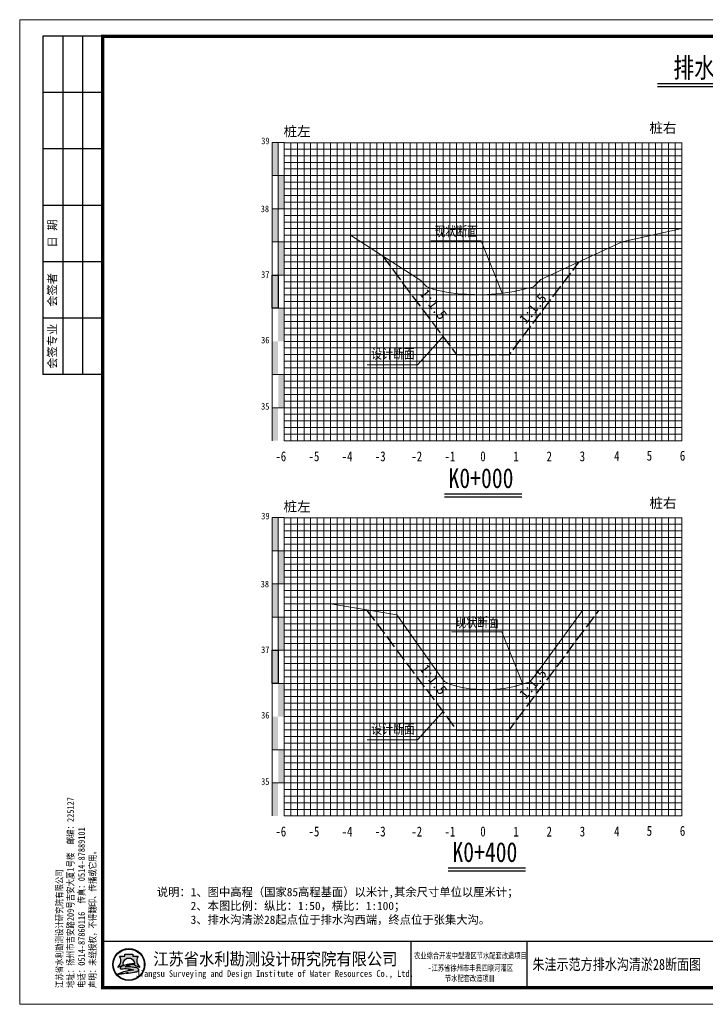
# Model space of a CAD drawing. Extents: x 464172 to 473094, y 3847158 to 3855433.
# Tile 96 of 98: x 471223 to 471430, y 3854203 to 3854500. Entities that reach past the tile are written whole.
import ezdxf
from ezdxf.enums import TextEntityAlignment as Align

# ---------------------------------------------------------------- set-up
doc = ezdxf.new("R2010")
doc.units = 0
doc.linetypes.add('4415', pattern=[5, 4, -1])
doc.layers.get('0').update_dxf_attribs({"linetype": 'CONTINUOUS'})
for name, color, linetype, lineweight in [('2', 61, 'CONTINUOUS', 30), ('3', 8, 'CONTINUOUS', 5), ('文字', 7, 'CONTINUOUS', 15)]:
    doc.layers.add(name, color=color, linetype=linetype, lineweight=lineweight)
for name, color, linetype in [('DIMTEX', 7, 'CONTINUOUS'), ('DMX', 1, 'CONTINUOUS'), ('断面', 7, 'CONTINUOUS')]:
    doc.layers.add(name, color=color, linetype=linetype)
doc.styles.add('-仿宋_GB2312', font='FangSong_GB2312.ttf')
doc.styles.add('STYLE2', font='txt', dxfattribs={"width": 0.8})
doc.styles.add('仿宋', font='FangSong_GB2312.ttf', dxfattribs={"width": 0.8})
doc.styles.add('仿宋体', font='FangSong_GB2312.ttf', dxfattribs={"width": 0.8})
doc.styles.add('宋体', font='txt')
doc.styles.add('等线体', font='simhei.ttf')

# ---------------------------------------------------------------- blocks, each defined once
blk = doc.blocks.new('TK')
h = blk.add_hatch(color=152)
h.dxf.hatch_style = 1
h.paths.add_polyline_path([(37.76634519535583, 12, 1), (28.08865389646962, 12, 1)])
h.paths.add_polyline_path([(37.60348109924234, 12, 1), (28.2515179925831, 12, 1)], flags=16)
h = blk.add_hatch(color=152)
h.dxf.hatch_style = 1
edge = h.paths.add_edge_path()
edge.add_arc((34.80941884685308, 9.57513306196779), 1.461698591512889, 43.31770961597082, 70.37003522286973)
edge.add_arc((33.42980450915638, 5.707128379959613), 5.568375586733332, 70.37003522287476, 84.52854590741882)
edge.add_arc((32.84297213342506, -0.4193509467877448), 11.72289597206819, 84.5285459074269, 95.17746754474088)
edge.add_arc((32.98455917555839, 9.871856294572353), 1.831337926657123, 111.7965680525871, 130.9174013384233, ccw=False)
edge.add_arc((34.88031159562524, 5.13131362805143), 6.936886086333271, 98.84274785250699, 111.79656805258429, ccw=False)
edge.add_arc((35.94667124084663, -1.723120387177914), 13.873772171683, 95.21036804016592, 98.84274785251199, ccw=False)
edge.add_ellipse((32.92749954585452, 12.29239219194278), major_axis=(-1.773815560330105, 0), ratio=0.8776980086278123, start_angle=172.6538623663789, end_angle=176.9129867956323)
edge.add_arc((34.51986391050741, 1.961408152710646), 10.24870363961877, 88.99992913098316, 98.52267106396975)
edge.add_arc((34.12653419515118, 4.586133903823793), 7.594670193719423, 98.5226710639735, 116.8491039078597)
edge.add_arc((31.25213164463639, 10.26438648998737), 1.230336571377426, 116.8491039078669, 139.2900683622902)
edge.add_arc((30.4676556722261, 10.93937889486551), 0.1954369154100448, 139.2900683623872, 263.050638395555)
edge.add_arc((30.65080526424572, 12.44199033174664), 1.70916902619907, 263.0506383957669, 272.136251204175)
edge.add_arc((31.81845295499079, -18.86063964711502), 29.61523112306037, 88.46268833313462, 92.13625120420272, ccw=False)
edge.add_arc((32.47617160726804, 5.646726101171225), 5.099041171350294, 68.07113774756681, 88.46268833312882, ccw=False)
edge.add_arc((36.58583429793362, -10.91731876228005), 21.4080615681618, 95.91294384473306, 98.79521578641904)
edge.add_arc((35.21854840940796, -2.080308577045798), 12.46590188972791, 98.79521578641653, 117.8496747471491)
edge.add_arc((93.71745628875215, -228.4932874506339), 245.9934265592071, 104.7703900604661, 105.15790668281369, ccw=False)
edge.add_line((31.00239690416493, 9.371353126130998), (30.1988762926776, 9.045501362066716))
edge.add_arc((51.56004769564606, -88.12407086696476), 99.48982566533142, 100.90627282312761, 102.39834375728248, ccw=False)
edge.add_line((32.73627937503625, 9.568770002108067), (32.12568198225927, 9.380185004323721))
edge.add_arc((29.81630978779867, 37.97211086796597), 28.68503833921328, 274.6177604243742, 279.6944367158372)
edge.add_arc((33.87653895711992, 14.20489681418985), 4.573507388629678, 279.694436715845, 287.6119267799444)
edge.add_arc((34.76080719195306, 11.41934212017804), 1.650966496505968, 287.6119267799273, 311.5140981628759)
edge.add_arc((35.67269695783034, 10.38914913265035), 0.2751610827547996, 311.5140981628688, 403.3177096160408)
edge = h.paths.add_edge_path()
edge.add_arc((37.34861352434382, 13.13700107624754), 2.066422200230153, 138.9741968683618, 204.1180883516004, ccw=False)
edge.add_line((35.78967558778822, 14.49339822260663), (34.09257231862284, 14.49339822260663))
edge.add_line((34.09257231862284, 14.49339822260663), (34.09257231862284, 15.08006279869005))
edge.add_line((34.09257231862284, 15.08006279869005), (31.76242677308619, 15.08006279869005))
edge.add_line((31.76242677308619, 15.08006279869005), (31.76242677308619, 14.49339822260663))
edge.add_line((31.76242677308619, 14.49339822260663), (30.06532350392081, 14.49339822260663))
edge.add_arc((28.50638556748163, 13.13700107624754), 2.066422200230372, -24.118088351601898, 41.0258031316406, ccw=False)
edge.add_arc((26.96985351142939, 13.82490731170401), 3.749914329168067, 314.34412131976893, 335.8819116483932, ccw=False)
edge.add_arc((28.92445619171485, 14.17747440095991), 3.106664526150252, 282.3877277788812, 290.1465811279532)
edge.add_arc((25.86021252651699, 22.52986678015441), 12.00340818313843, 290.1465811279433, 296.6495194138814)
edge.add_ellipse((32.92749954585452, 12.29239219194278), major_axis=(-1.773815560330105, 0), ratio=0.8776980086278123, start_angle=176.9129867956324, end_angle=378.37473811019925, ccw=False)
edge.add_ellipse((32.92749954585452, 12.29239219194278), major_axis=(-1.773815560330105, 0), ratio=0.8776980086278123, start_angle=172.653862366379, end_angle=176.9129867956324, ccw=False)
edge.add_ellipse((32.92749954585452, 12.29239219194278), major_axis=(-1.773815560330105, 0), ratio=0.8776980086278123, start_angle=161.6252618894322, end_angle=172.653862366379, ccw=False)
edge.add_arc((39.99478656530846, 22.52986678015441), 12.00340818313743, 243.3504805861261, 249.853418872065)
edge.add_arc((36.93054290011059, 14.17747440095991), 3.106664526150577, 249.8534188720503, 257.61227222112)
edge.add_arc((38.88514558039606, 13.82490731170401), 3.74991432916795, 204.1180883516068, 225.6558786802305, ccw=False)
at = {"lineweight": 0}
for p, q in [((0, 0), (0, 297)), ((0, 297), (420, 297)), ((420, 0), (0, 0))]:
    blk.add_line(p, q, dxfattribs=at)
for p, q in [((25, 292), (7, 292)), ((7, 292), (7, 190)), ((13, 292), (13, 190)), ((19, 292), (19, 190)), ((25, 275), (7, 275)), ((25, 258), (7, 258)), ((25, 241), (7, 241)), ((25, 224), (7, 224)), ((25, 207), (7, 207)), ((25, 190), (7, 190)), ((118, 19), (118, 5)), ((153, 19), (153, 5))]:
    blk.add_line(p, q)
at = {"lineweight": 0, "const_width": 1}
blk.add_lwpolyline([(25, 292), (415, 292), (415, 5), (25, 5)], close=True, dxfattribs=at)
at = {"lineweight": 0, "const_width": 0.4}
blk.add_lwpolyline([(415, 19), (25, 19)], dxfattribs=at)
at = {"color": 152}
for points in [[(31.24412181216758, 11.80161767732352, -0.02838203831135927), (29.99446309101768, 11.26089254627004, -0.03386732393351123), (29.59091690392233, 11.14313846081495, 0.09425397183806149), (30.39241989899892, 12.29262248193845, 0.2921547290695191), (30.06532350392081, 14.49339822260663), (31.76242677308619, 14.49339822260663), (31.76242677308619, 15.08006279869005), (34.09257231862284, 15.08006279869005), (34.09257231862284, 14.49339822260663), (35.78967558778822, 14.49339822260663, 0.29215472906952), (35.46257919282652, 12.29262248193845, 0.09425397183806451), (36.2640821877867, 11.14313846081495, -0.03386732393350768), (35.86053600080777, 11.26089254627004, -0.02838203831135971), (34.61087727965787, 11.80161767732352)], [(34.69874112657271, 12.20855064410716, 0.04157472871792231), (33.0009984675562, 12.09693843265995, 0.08013502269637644), (30.6964595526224, 11.36209164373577, 0.09823132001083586), (30.31951032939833, 11.06684867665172, 0.599439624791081), (30.44400935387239, 10.74537776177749, 0.03966424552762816), (30.71451621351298, 10.73400916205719, -0.01603031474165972), (32.61296833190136, 10.7439319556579, -0.08921046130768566), (34.38043466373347, 10.37684270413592, 0.01257694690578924), (33.31247064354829, 10.23900867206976, 0.08333285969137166), (29.39506013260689, 8.941746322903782, -0.001690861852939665), (31.00239690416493, 9.371353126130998), (30.1988762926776, 9.045501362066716, -0.006510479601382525), (32.73627937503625, 9.568770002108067), (32.12568198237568, 9.380185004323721, 0.02215480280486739), (34.64668864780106, 9.696699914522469, 0.03456031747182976), (35.26033732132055, 9.845760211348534, 0.1046726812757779), (35.85507491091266, 10.18311053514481, 0.4234638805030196), (35.87289335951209, 10.57792154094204, 0.1185893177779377), (35.30046801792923, 10.95188049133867, 0.06185687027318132), (33.96074808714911, 11.25013348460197, 0.04649815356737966), (31.78508714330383, 11.25571519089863, -0.08362449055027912), (32.30456102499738, 11.57226833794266, -0.05658197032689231), (33.81395195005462, 11.9857476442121, -0.01585057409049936), (34.68675527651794, 12.09332510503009)]]:
    blk.add_lwpolyline(points, format="xyb", dxfattribs=at)
for radius in [4.838845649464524, 4.675981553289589]:
    blk.add_circle((32.92749954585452, 12), radius, dxfattribs=at)
blk.add_arc((34.88031159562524, 5.13131362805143), 6.936886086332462, 98.84274785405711, 111.7965680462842, dxfattribs=at)
for start_param, end_param in [(2.820892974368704, 6.603884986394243), (3.013378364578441, 3.087714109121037)]:
    blk.add_ellipse((32.92749954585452, 12.29239219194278), major_axis=(-1.773815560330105, 0), ratio=0.8776980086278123, start_param=start_param, end_param=end_param, dxfattribs=at)
at = {"style": '宋体'}
for s, height, width, p in [('江苏省水利勘测设计研究院有限公司', 3.75, 0.9, (77.12731924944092, 13.75084589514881)), ('农业综合开发中型灌区节水配套改造项目', 1.8, 0.75, (136, 14.74047347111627)), ('-江苏省徐州市丰县四联河灌区', 1.8, 0.75, (136, 11.02926161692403)), ('Jiangsu Surveying and Design Institute of Water Resources Co., Ltd.', 2, 0.8, (76.9551912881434, 9.01340379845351)), ('节水配套改造项目', 1.8, 0.75, (135.8399052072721, 7.880905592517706))]:
    blk.add_text(s, height=height, dxfattribs=dict(at, width=width)).set_placement(p, align=Align.MIDDLE)
at = {"rotation": 90}
for s, insert, char_height, attachment_point, style in [('日 期', (10, 232.5), 2.5, 5, '宋体'), ('会签者', (10, 215.5), 2.5, 5, '宋体'), ('会签专业', (10, 198.5), 2.5, 5, '宋体'), ('江苏省水利勘测设计研究院有限公司\\P地址：扬州市吉安路209号吉安大厦1号楼  邮编：225127\\P电话：0514-87860116  传真：0514-87889101\\P声明：未经授权，不得翻印、传播或它用。', (23.29513194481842, 4.918324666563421), 2, 7, '仿宋')]:
    blk.add_mtext(s, dxfattribs=dict(at, insert=insert, char_height=char_height, attachment_point=attachment_point, style=style))

msp = doc.modelspace()

# ---------------------------------------------------------------- hatches: boundary and pattern name
at = {"linetype": 'Continuous'}
for points in [[(471299.5492075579, 3854462.753832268), (471301.3492075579, 3854462.753832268), (471301.3492075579, 3854452.753832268), (471299.5492075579, 3854452.753832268)], [(471301.3492075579, 3854452.753832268), (471303.149207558, 3854452.753832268), (471303.149207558, 3854442.753832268), (471301.3492075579, 3854442.753832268)], [(471299.5492075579, 3854442.753832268), (471301.3492075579, 3854442.753832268), (471301.3492075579, 3854432.753832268), (471299.5492075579, 3854432.753832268)], [(471301.3492075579, 3854432.753832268), (471303.149207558, 3854432.753832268), (471303.149207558, 3854422.753832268), (471301.3492075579, 3854422.753832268)], [(471299.5492075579, 3854422.753832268), (471301.3492075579, 3854422.753832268), (471301.3492075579, 3854412.753832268), (471299.5492075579, 3854412.753832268)], [(471301.3492075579, 3854412.753832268), (471303.149207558, 3854412.753832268), (471303.149207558, 3854402.753832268), (471301.3492075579, 3854402.753832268)], [(471299.5492075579, 3854402.753832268), (471301.3492075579, 3854402.753832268), (471301.3492075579, 3854392.753832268), (471299.5492075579, 3854392.753832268)], [(471301.3555683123, 3854392.778557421), (471303.1555683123, 3854392.778557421), (471303.1555683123, 3854382.778557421), (471301.3555683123, 3854382.778557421)], [(471299.5492075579, 3854382.749768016), (471301.3492075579, 3854382.749768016), (471301.3492075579, 3854372.749768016), (471299.5492075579, 3854372.749768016)], [(471299.5492075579, 3854349.590957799), (471301.3492075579, 3854349.590957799), (471301.3492075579, 3854339.590957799), (471299.5492075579, 3854339.590957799)], [(471301.3492075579, 3854339.590957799), (471303.149207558, 3854339.590957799), (471303.149207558, 3854329.590957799), (471301.3492075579, 3854329.590957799)], [(471299.5492075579, 3854329.590957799), (471301.3492075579, 3854329.590957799), (471301.3492075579, 3854319.590957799), (471299.5492075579, 3854319.590957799)], [(471301.3492075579, 3854319.590957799), (471303.149207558, 3854319.590957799), (471303.149207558, 3854309.590957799), (471301.3492075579, 3854309.590957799)], [(471299.5492075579, 3854309.590957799), (471301.3492075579, 3854309.590957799), (471301.3492075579, 3854299.590957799), (471299.5492075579, 3854299.590957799)], [(471301.3492075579, 3854299.590957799), (471303.149207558, 3854299.590957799), (471303.149207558, 3854289.590957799), (471301.3492075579, 3854289.590957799)], [(471299.5492075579, 3854289.590957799), (471301.3492075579, 3854289.590957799), (471301.3492075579, 3854279.590957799), (471299.5492075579, 3854279.590957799)], [(471301.3555683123, 3854279.615682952), (471303.1555683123, 3854279.615682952), (471303.1555683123, 3854269.615682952), (471301.3555683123, 3854269.615682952)], [(471299.5492075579, 3854269.586893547), (471301.3492075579, 3854269.586893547), (471301.3492075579, 3854259.586893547), (471299.5492075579, 3854259.586893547)]]:
    msp.add_hatch(color=7, dxfattribs=at).paths.add_polyline_path(points)

# ---------------------------------------------------------------- linework, layer by layer
at = {"linetype": 'Continuous', "lineweight": 20, "flags": 128}
for points in [[(471368.9223848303, 3854417.328812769), (471362.5764469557, 3854433.103843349), (471347.425057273, 3854433.077531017)], [(471350.9350518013, 3854404.034437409), (471343.3648900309, 3854395.699979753), (471328.2135003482, 3854395.673667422)], [(471375.1492075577, 3854299.388959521), (471368.8032696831, 3854315.163990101), (471353.6518800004, 3854315.13767777)], [(471350.9350518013, 3854290.87156294), (471343.3648900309, 3854282.537105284), (471328.2135003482, 3854282.510792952)]]:
    msp.add_lwpolyline(points, dxfattribs=at)
at = {"color": 1, "linetype": '4415', "lineweight": 30, "flags": 128}
for points in [[(471332.8124259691, 3854428.53620772), (471355.149207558, 3854398.753832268), (471371.1492075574, 3854398.753832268), (471392.1610584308, 3854426.769633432)], [(471327.9929025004, 3854321.789436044), (471328.1492075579, 3854321.590957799), (471328.1492075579, 3854321.590957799), (471355.149207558, 3854285.590957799), (471371.1492075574, 3854285.590957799), (471398.1492075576, 3854321.590957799)]]:
    msp.add_lwpolyline(points, dxfattribs=at)
at = {"linetype": 'Continuous', "flags": 128}
for points in [[(471299.5492075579, 3854422.753832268), (471301.3492075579, 3854422.753832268), (471301.3492075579, 3854412.753832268), (471299.5492075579, 3854412.753832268)], [(471299.5492075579, 3854309.590957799), (471301.3492075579, 3854309.590957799), (471301.3492075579, 3854299.590957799), (471299.5492075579, 3854299.590957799)]]:
    msp.add_lwpolyline(points, close=True, dxfattribs=at)
at = {"layer": '2', "color": 7, "lineweight": 15}
for points in [[(471303.1492075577, 3854462.687731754), (471423.1492075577, 3854462.687731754)], [(471313.1492075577, 3854462.753832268), (471313.1492075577, 3854372.753832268)], [(471323.1492075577, 3854462.753832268), (471323.1492075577, 3854372.753832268)], [(471333.1492075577, 3854462.753832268), (471333.1492075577, 3854372.753832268)], [(471343.1492075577, 3854462.753832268), (471343.1492075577, 3854372.753832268)], [(471373.1492075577, 3854462.753832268), (471373.1492075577, 3854372.753832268)], [(471383.1492075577, 3854462.753832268), (471383.1492075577, 3854372.753832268)], [(471393.1492075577, 3854462.753832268), (471393.1492075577, 3854372.753832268)], [(471403.1492075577, 3854462.753832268), (471403.1492075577, 3854372.753832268)], [(471413.1492075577, 3854462.753832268), (471413.1492075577, 3854372.753832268)], [(471423.1492075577, 3854462.753832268), (471423.1492075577, 3854372.753832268)], [(471303.1492075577, 3854452.753832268), (471423.1492075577, 3854452.753832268)], [(471303.1492075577, 3854442.753832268), (471423.1492075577, 3854442.753832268)], [(471303.1492075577, 3854432.753832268), (471423.1492075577, 3854432.753832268)], [(471303.1492075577, 3854422.753832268), (471423.1492075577, 3854422.753832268)], [(471303.1492075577, 3854402.753832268), (471423.1492075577, 3854402.753832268)], [(471303.1492075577, 3854372.753832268), (471423.1492075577, 3854372.753832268)], [(471303.1492075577, 3854349.524857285), (471423.1492075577, 3854349.524857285)], [(471313.1492075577, 3854349.590957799), (471313.1492075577, 3854259.590957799)], [(471323.1492075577, 3854349.590957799), (471323.1492075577, 3854259.590957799)], [(471333.1492075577, 3854349.590957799), (471333.1492075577, 3854259.590957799)], [(471343.1492075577, 3854349.590957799), (471343.1492075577, 3854259.590957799)], [(471373.1492075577, 3854349.590957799), (471373.1492075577, 3854259.590957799)], [(471383.1492075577, 3854349.590957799), (471383.1492075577, 3854259.590957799)], [(471393.1492075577, 3854349.590957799), (471393.1492075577, 3854259.590957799)], [(471403.1492075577, 3854349.590957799), (471403.1492075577, 3854259.590957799)], [(471413.1492075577, 3854349.590957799), (471413.1492075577, 3854259.590957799)], [(471423.1492075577, 3854349.590957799), (471423.1492075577, 3854259.590957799)], [(471303.1492075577, 3854339.590957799), (471423.1492075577, 3854339.590957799)], [(471303.1492075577, 3854329.590957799), (471423.1492075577, 3854329.590957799)], [(471303.1492075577, 3854319.590957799), (471423.1492075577, 3854319.590957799)], [(471303.1492075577, 3854309.590957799), (471423.1492075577, 3854309.590957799)], [(471303.1492075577, 3854289.590957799), (471423.1492075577, 3854289.590957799)], [(471303.1492075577, 3854259.590957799), (471423.1492075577, 3854259.590957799)]]:
    msp.add_lwpolyline(points, dxfattribs=at)
at = {"layer": '2', "color": 3, "lineweight": 15}
for points in [[(471363.1492075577, 3854462.753832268), (471363.1492075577, 3854372.753832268)], [(471363.1492075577, 3854349.590957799), (471363.1492075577, 3854259.590957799)]]:
    msp.add_lwpolyline(points, dxfattribs=at)
at = {"layer": '2', "color": 7, "lineweight": 15, "flags": 128}
for points in [[(471303.1492075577, 3854412.753832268), (471423.1492075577, 3854412.753832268)], [(471303.1492075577, 3854299.590957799), (471423.1492075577, 3854299.590957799)]]:
    msp.add_lwpolyline(points, dxfattribs=at)
at = {"layer": '2', "color": 0, "lineweight": 15}
for points in [[(471303.1492075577, 3854392.753832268), (471423.1492075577, 3854392.753832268)], [(471303.1492075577, 3854382.753832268), (471423.1492075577, 3854382.753832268)], [(471303.1492075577, 3854279.590957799), (471423.1492075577, 3854279.590957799)], [(471303.1492075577, 3854269.590957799), (471423.1492075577, 3854269.590957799)]]:
    msp.add_lwpolyline(points, dxfattribs=at)
at = {"layer": '3', "lineweight": 5}
for points in [[(471303.1492075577, 3854460.753832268), (471423.1492075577, 3854460.753832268)], [(471305.1492075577, 3854462.753832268), (471305.1492075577, 3854372.753832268)], [(471307.1492075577, 3854462.753832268), (471307.1492075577, 3854372.753832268)], [(471309.1492075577, 3854462.753832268), (471309.1492075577, 3854372.753832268)], [(471311.1492075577, 3854462.753832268), (471311.1492075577, 3854372.753832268)], [(471315.1492075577, 3854462.753832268), (471315.1492075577, 3854372.753832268)], [(471317.1492075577, 3854462.753832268), (471317.1492075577, 3854372.753832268)], [(471319.1492075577, 3854462.753832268), (471319.1492075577, 3854372.753832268)], [(471321.1492075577, 3854462.753832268), (471321.1492075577, 3854372.753832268)], [(471325.1492075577, 3854462.753832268), (471325.1492075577, 3854372.753832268)], [(471327.1492075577, 3854462.753832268), (471327.1492075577, 3854372.753832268)], [(471329.1492075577, 3854462.753832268), (471329.1492075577, 3854372.753832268)], [(471331.1492075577, 3854462.753832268), (471331.1492075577, 3854372.753832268)], [(471335.1492075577, 3854462.753832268), (471335.1492075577, 3854372.753832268)], [(471337.1492075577, 3854462.753832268), (471337.1492075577, 3854372.753832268)], [(471339.1492075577, 3854462.753832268), (471339.1492075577, 3854372.753832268)], [(471341.1492075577, 3854462.753832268), (471341.1492075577, 3854372.753832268)], [(471345.1492075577, 3854462.753832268), (471345.1492075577, 3854372.753832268)], [(471347.1492075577, 3854462.753832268), (471347.1492075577, 3854372.753832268)], [(471349.1492075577, 3854462.753832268), (471349.1492075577, 3854372.753832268)], [(471351.1492075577, 3854462.753832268), (471351.1492075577, 3854372.753832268)], [(471355.1492075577, 3854462.753832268), (471355.1492075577, 3854372.753832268)], [(471357.1492075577, 3854462.753832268), (471357.1492075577, 3854372.753832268)], [(471359.1492075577, 3854462.753832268), (471359.1492075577, 3854372.753832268)], [(471361.1492075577, 3854462.753832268), (471361.1492075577, 3854372.753832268)], [(471365.1492075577, 3854462.753832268), (471365.1492075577, 3854372.753832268)], [(471367.1492075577, 3854462.753832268), (471367.1492075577, 3854372.753832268)], [(471369.1492075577, 3854462.753832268), (471369.1492075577, 3854372.753832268)], [(471371.1492075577, 3854462.753832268), (471371.1492075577, 3854372.753832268)], [(471375.1492075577, 3854462.753832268), (471375.1492075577, 3854372.753832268)], [(471377.1492075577, 3854462.753832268), (471377.1492075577, 3854372.753832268)], [(471379.1492075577, 3854462.753832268), (471379.1492075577, 3854372.753832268)], [(471381.1492075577, 3854462.753832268), (471381.1492075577, 3854372.753832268)], [(471385.1492075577, 3854462.753832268), (471385.1492075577, 3854372.753832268)], [(471387.1492075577, 3854462.753832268), (471387.1492075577, 3854372.753832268)], [(471389.1492075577, 3854462.753832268), (471389.1492075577, 3854372.753832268)], [(471391.1492075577, 3854462.753832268), (471391.1492075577, 3854372.753832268)], [(471395.1492075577, 3854462.753832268), (471395.1492075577, 3854372.753832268)], [(471397.1492075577, 3854462.753832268), (471397.1492075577, 3854372.753832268)], [(471399.1492075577, 3854462.753832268), (471399.1492075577, 3854372.753832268)], [(471401.1492075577, 3854462.753832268), (471401.1492075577, 3854372.753832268)], [(471405.1492075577, 3854462.753832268), (471405.1492075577, 3854372.753832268)], [(471407.1492075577, 3854462.753832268), (471407.1492075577, 3854372.753832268)], [(471409.1492075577, 3854462.753832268), (471409.1492075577, 3854372.753832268)], [(471411.1492075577, 3854462.753832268), (471411.1492075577, 3854372.753832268)], [(471415.1492075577, 3854462.753832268), (471415.1492075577, 3854372.753832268)], [(471417.1492075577, 3854462.753832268), (471417.1492075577, 3854372.753832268)], [(471419.1492075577, 3854462.753832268), (471419.1492075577, 3854372.753832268)], [(471421.1492075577, 3854462.753832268), (471421.1492075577, 3854372.753832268)], [(471303.1492075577, 3854458.753832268), (471423.1492075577, 3854458.753832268)], [(471303.1492075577, 3854456.753832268), (471423.1492075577, 3854456.753832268)], [(471303.1492075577, 3854454.753832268), (471423.1492075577, 3854454.753832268)], [(471303.1492075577, 3854450.753832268), (471423.1492075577, 3854450.753832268)], [(471303.1492075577, 3854448.753832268), (471423.1492075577, 3854448.753832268)], [(471303.1492075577, 3854446.753832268), (471423.1492075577, 3854446.753832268)], [(471303.1492075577, 3854444.753832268), (471423.1492075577, 3854444.753832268)], [(471303.1492075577, 3854440.753832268), (471423.1492075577, 3854440.753832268)], [(471303.1492075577, 3854438.753832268), (471423.1492075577, 3854438.753832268)], [(471303.1492075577, 3854436.753832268), (471423.1492075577, 3854436.753832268)], [(471303.1492075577, 3854434.753832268), (471423.1492075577, 3854434.753832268)], [(471303.1492075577, 3854430.753832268), (471423.1492075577, 3854430.753832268)], [(471303.1492075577, 3854428.753832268), (471423.1492075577, 3854428.753832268)], [(471303.1492075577, 3854426.753832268), (471423.1492075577, 3854426.753832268)], [(471303.1492075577, 3854424.753832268), (471423.1492075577, 3854424.753832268)], [(471303.1492075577, 3854420.753832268), (471423.1492075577, 3854420.753832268)], [(471303.1492075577, 3854418.753832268), (471423.1492075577, 3854418.753832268)], [(471303.1492075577, 3854416.753832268), (471423.1492075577, 3854416.753832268)], [(471303.1492075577, 3854414.753832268), (471423.1492075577, 3854414.753832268)], [(471303.1492075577, 3854410.753832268), (471423.1492075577, 3854410.753832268)], [(471303.1492075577, 3854408.753832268), (471423.1492075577, 3854408.753832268)], [(471303.1492075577, 3854406.753832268), (471423.1492075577, 3854406.753832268)], [(471303.1492075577, 3854404.753832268), (471423.1492075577, 3854404.753832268)], [(471303.1492075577, 3854400.753832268), (471423.1492075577, 3854400.753832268)], [(471303.1492075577, 3854398.753832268), (471423.1492075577, 3854398.753832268)], [(471303.1492075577, 3854396.753832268), (471423.1492075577, 3854396.753832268)], [(471303.1492075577, 3854394.753832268), (471423.1492075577, 3854394.753832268)], [(471303.1492075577, 3854390.753832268), (471423.1492075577, 3854390.753832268)], [(471303.1492075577, 3854388.753832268), (471423.1492075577, 3854388.753832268)], [(471303.1492075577, 3854386.753832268), (471423.1492075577, 3854386.753832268)], [(471303.1492075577, 3854384.753832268), (471423.1492075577, 3854384.753832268)], [(471303.1492075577, 3854380.753832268), (471423.1492075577, 3854380.753832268)], [(471303.1492075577, 3854378.753832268), (471423.1492075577, 3854378.753832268)], [(471303.1492075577, 3854376.753832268), (471423.1492075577, 3854376.753832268)], [(471303.1492075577, 3854374.753832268), (471423.1492075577, 3854374.753832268)], [(471303.1492075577, 3854347.590957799), (471423.1492075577, 3854347.590957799)], [(471305.1492075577, 3854349.590957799), (471305.1492075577, 3854259.590957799)], [(471307.1492075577, 3854349.590957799), (471307.1492075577, 3854259.590957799)], [(471309.1492075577, 3854349.590957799), (471309.1492075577, 3854259.590957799)], [(471311.1492075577, 3854349.590957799), (471311.1492075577, 3854259.590957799)], [(471315.1492075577, 3854349.590957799), (471315.1492075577, 3854259.590957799)], [(471317.1492075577, 3854349.590957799), (471317.1492075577, 3854259.590957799)], [(471319.1492075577, 3854349.590957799), (471319.1492075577, 3854259.590957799)], [(471321.1492075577, 3854349.590957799), (471321.1492075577, 3854259.590957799)], [(471325.1492075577, 3854349.590957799), (471325.1492075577, 3854259.590957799)], [(471327.1492075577, 3854349.590957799), (471327.1492075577, 3854259.590957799)], [(471329.1492075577, 3854349.590957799), (471329.1492075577, 3854259.590957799)], [(471331.1492075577, 3854349.590957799), (471331.1492075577, 3854259.590957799)], [(471335.1492075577, 3854349.590957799), (471335.1492075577, 3854259.590957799)], [(471337.1492075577, 3854349.590957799), (471337.1492075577, 3854259.590957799)], [(471339.1492075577, 3854349.590957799), (471339.1492075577, 3854259.590957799)], [(471341.1492075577, 3854349.590957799), (471341.1492075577, 3854259.590957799)], [(471345.1492075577, 3854349.590957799), (471345.1492075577, 3854259.590957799)], [(471347.1492075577, 3854349.590957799), (471347.1492075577, 3854259.590957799)], [(471349.1492075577, 3854349.590957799), (471349.1492075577, 3854259.590957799)], [(471351.1492075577, 3854349.590957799), (471351.1492075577, 3854259.590957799)], [(471355.1492075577, 3854349.590957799), (471355.1492075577, 3854259.590957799)], [(471357.1492075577, 3854349.590957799), (471357.1492075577, 3854259.590957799)], [(471359.1492075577, 3854349.590957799), (471359.1492075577, 3854259.590957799)], [(471361.1492075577, 3854349.590957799), (471361.1492075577, 3854259.590957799)], [(471365.1492075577, 3854349.590957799), (471365.1492075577, 3854259.590957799)], [(471367.1492075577, 3854349.590957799), (471367.1492075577, 3854259.590957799)], [(471369.1492075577, 3854349.590957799), (471369.1492075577, 3854259.590957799)], [(471371.1492075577, 3854349.590957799), (471371.1492075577, 3854259.590957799)], [(471375.1492075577, 3854349.590957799), (471375.1492075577, 3854259.590957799)], [(471377.1492075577, 3854349.590957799), (471377.1492075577, 3854259.590957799)], [(471379.1492075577, 3854349.590957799), (471379.1492075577, 3854259.590957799)], [(471381.1492075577, 3854349.590957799), (471381.1492075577, 3854259.590957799)], [(471385.1492075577, 3854349.590957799), (471385.1492075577, 3854259.590957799)], [(471387.1492075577, 3854349.590957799), (471387.1492075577, 3854259.590957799)], [(471389.1492075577, 3854349.590957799), (471389.1492075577, 3854259.590957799)], [(471391.1492075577, 3854349.590957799), (471391.1492075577, 3854259.590957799)], [(471395.1492075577, 3854349.590957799), (471395.1492075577, 3854259.590957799)], [(471397.1492075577, 3854349.590957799), (471397.1492075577, 3854259.590957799)], [(471399.1492075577, 3854349.590957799), (471399.1492075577, 3854259.590957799)], [(471401.1492075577, 3854349.590957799), (471401.1492075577, 3854259.590957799)], [(471405.1492075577, 3854349.590957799), (471405.1492075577, 3854259.590957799)], [(471407.1492075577, 3854349.590957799), (471407.1492075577, 3854259.590957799)], [(471409.1492075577, 3854349.590957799), (471409.1492075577, 3854259.590957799)], [(471411.1492075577, 3854349.590957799), (471411.1492075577, 3854259.590957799)], [(471415.1492075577, 3854349.590957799), (471415.1492075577, 3854259.590957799)], [(471417.1492075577, 3854349.590957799), (471417.1492075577, 3854259.590957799)], [(471419.1492075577, 3854349.590957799), (471419.1492075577, 3854259.590957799)], [(471421.1492075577, 3854349.590957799), (471421.1492075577, 3854259.590957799)], [(471303.1492075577, 3854345.590957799), (471423.1492075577, 3854345.590957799)], [(471303.1492075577, 3854343.590957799), (471423.1492075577, 3854343.590957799)], [(471303.1492075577, 3854341.590957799), (471423.1492075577, 3854341.590957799)], [(471303.1492075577, 3854337.590957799), (471423.1492075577, 3854337.590957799)], [(471303.1492075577, 3854335.590957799), (471423.1492075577, 3854335.590957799)], [(471303.1492075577, 3854333.590957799), (471423.1492075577, 3854333.590957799)], [(471303.1492075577, 3854331.590957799), (471423.1492075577, 3854331.590957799)], [(471303.1492075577, 3854327.590957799), (471423.1492075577, 3854327.590957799)], [(471303.1492075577, 3854325.590957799), (471423.1492075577, 3854325.590957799)], [(471303.1492075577, 3854323.590957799), (471423.1492075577, 3854323.590957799)], [(471303.1492075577, 3854321.590957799), (471423.1492075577, 3854321.590957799)], [(471303.1492075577, 3854317.590957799), (471423.1492075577, 3854317.590957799)], [(471303.1492075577, 3854315.590957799), (471423.1492075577, 3854315.590957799)], [(471303.1492075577, 3854313.590957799), (471423.1492075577, 3854313.590957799)], [(471303.1492075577, 3854311.590957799), (471423.1492075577, 3854311.590957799)], [(471303.1492075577, 3854307.590957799), (471423.1492075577, 3854307.590957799)], [(471303.1492075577, 3854305.590957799), (471423.1492075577, 3854305.590957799)], [(471303.1492075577, 3854303.590957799), (471423.1492075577, 3854303.590957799)], [(471303.1492075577, 3854301.590957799), (471423.1492075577, 3854301.590957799)], [(471303.1492075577, 3854297.590957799), (471423.1492075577, 3854297.590957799)], [(471303.1492075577, 3854295.590957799), (471423.1492075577, 3854295.590957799)], [(471303.1492075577, 3854293.590957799), (471423.1492075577, 3854293.590957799)], [(471303.1492075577, 3854291.590957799), (471423.1492075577, 3854291.590957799)], [(471303.1492075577, 3854287.590957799), (471423.1492075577, 3854287.590957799)], [(471303.1492075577, 3854285.590957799), (471423.1492075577, 3854285.590957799)], [(471303.1492075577, 3854283.590957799), (471423.1492075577, 3854283.590957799)], [(471303.1492075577, 3854281.590957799), (471423.1492075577, 3854281.590957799)], [(471303.1492075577, 3854277.590957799), (471423.1492075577, 3854277.590957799)], [(471303.1492075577, 3854275.590957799), (471423.1492075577, 3854275.590957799)], [(471303.1492075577, 3854273.590957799), (471423.1492075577, 3854273.590957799)], [(471303.1492075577, 3854271.590957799), (471423.1492075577, 3854271.590957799)], [(471303.1492075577, 3854267.590957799), (471423.1492075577, 3854267.590957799)], [(471303.1492075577, 3854265.590957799), (471423.1492075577, 3854265.590957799)], [(471303.1492075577, 3854263.590957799), (471423.1492075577, 3854263.590957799)], [(471303.1492075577, 3854261.590957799), (471423.1492075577, 3854261.590957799)]]:
    msp.add_lwpolyline(points, dxfattribs=at)
at = {"layer": '3', "color": 0, "lineweight": 5}
for points in [[(471353.1492075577, 3854462.753832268), (471353.1492075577, 3854372.753832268)], [(471299.5492075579, 3854392.753832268), (471423.1492075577, 3854392.753832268)], [(471299.5492075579, 3854382.753832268), (471423.1492075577, 3854382.753832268)], [(471353.1492075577, 3854349.590957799), (471353.1492075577, 3854259.590957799)], [(471299.5492075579, 3854279.590957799), (471423.1492075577, 3854279.590957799)], [(471299.5492075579, 3854269.590957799), (471423.1492075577, 3854269.590957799)]]:
    msp.add_lwpolyline(points, dxfattribs=at)
at = {"layer": 'DIMTEX', "linetype": 'Continuous'}
for p, q in [((471415.8158197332, 3854479.603822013), (471487.1074948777, 3854479.603822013)), ((471351.4920727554, 3854355.816176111), (471374.8371580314, 3854355.816176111)), ((471352.6584723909, 3854243.014161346), (471376.0035576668, 3854243.014161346))]:
    msp.add_line(p, q, dxfattribs=at)
at = {"layer": 'DIMTEX', "color": 1, "linetype": 'Continuous'}
for p, q in [((471415.8363125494, 3854480.566264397), (471487.1074948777, 3854480.566264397)), ((471351.5125645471, 3854356.778570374), (471374.8371580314, 3854356.778570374)), ((471352.6789641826, 3854243.97655561), (471376.0035576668, 3854243.97655561))]:
    msp.add_line(p, q, dxfattribs=at)
at = {"layer": 'DMX', "color": 7, "linetype": 'Continuous', "lineweight": 15}
for p, q in [((471317.1492075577, 3854323.590957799), (471337.1492075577, 3854320.268249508)), ((471379.0993427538, 3854302.274035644), (471393.1492075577, 3854321.590957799)), ((471393.1492075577, 3854321.590957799), (471415.1492075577, 3854321.590957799)), ((471337.1492075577, 3854320.268249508), (471350.1505298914, 3854301.916962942)), ((471350.1505298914, 3854301.916962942), (471351.5052822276, 3854300.185944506)), ((471351.5052822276, 3854300.185944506), (471353.3109506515, 3854299.201897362)), ((471372.6662732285, 3854298.673218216), (471377.311710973, 3854300.012332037)), ((471377.311710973, 3854300.012332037), (471379.0993427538, 3854302.274035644)), ((471353.3109506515, 3854299.201897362), (471356.3611474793, 3854298.409334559)), ((471356.3611474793, 3854298.409334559), (471359.1307742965, 3854297.949225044)), ((471359.1307742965, 3854297.949225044), (471365.1492075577, 3854297.590957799)), ((471365.1492075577, 3854297.590957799), (471369.4958321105, 3854298.018524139)), ((471369.4958321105, 3854298.018524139), (471372.6662732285, 3854298.673218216))]:
    msp.add_line(p, q, dxfattribs=at)
at = {"layer": 'DMX', "color": 7, "linetype": 'Continuous', "lineweight": 15, "flags": 128}
msp.add_lwpolyline([(471309.1492075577, 3854434.753832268), (471323.1492075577, 3854434.753832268), (471344.4008604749, 3854421.079837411), (471346.0943008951, 3854419.348818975), (471348.3513864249, 3854418.364771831), (471352.1641324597, 3854417.572209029), (471355.6261659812, 3854417.112099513), (471363.1492075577, 3854416.753832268), (471368.5824882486, 3854417.181398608), (471372.5455396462, 3854417.836092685), (471378.3523368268, 3854419.175206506), (471380.5868765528, 3854421.436910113), (471405.1492075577, 3854432.753832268), (471423.1492075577, 3854436.753832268)], dxfattribs=at)
at = {"layer": '断面', "color": 3, "lineweight": 15}
for points in [[(471303.1492075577, 3854462.753832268), (471299.5492075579, 3854462.753832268)], [(471299.5492075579, 3854462.753832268), (471299.5492075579, 3854372.753832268)], [(471301.3492075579, 3854462.753832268), (471301.3492075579, 3854412.753832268)], [(471303.1492075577, 3854462.753832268), (471303.1492075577, 3854372.753832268)], [(471303.1492075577, 3854452.753832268), (471299.5492075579, 3854452.753832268)], [(471303.1492075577, 3854442.753832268), (471299.5492075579, 3854442.753832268)], [(471303.1492075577, 3854432.753832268), (471299.5492075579, 3854432.753832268)], [(471303.1492075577, 3854422.753832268), (471299.5492075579, 3854422.753832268)], [(471299.5492075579, 3854412.753832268), (471303.1492075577, 3854412.753832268)], [(471303.1492075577, 3854349.590957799), (471299.5492075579, 3854349.590957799)], [(471299.5492075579, 3854349.590957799), (471299.5492075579, 3854259.590957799)], [(471301.3492075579, 3854349.590957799), (471301.3492075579, 3854299.590957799)], [(471303.1492075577, 3854349.590957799), (471303.1492075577, 3854259.590957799)], [(471303.1492075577, 3854339.590957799), (471299.5492075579, 3854339.590957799)], [(471303.1492075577, 3854329.590957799), (471299.5492075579, 3854329.590957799)], [(471303.1492075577, 3854319.590957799), (471299.5492075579, 3854319.590957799)], [(471303.1492075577, 3854309.590957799), (471299.5492075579, 3854309.590957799)], [(471299.5492075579, 3854299.590957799), (471303.1492075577, 3854299.590957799)]]:
    msp.add_lwpolyline(points, dxfattribs=at)
at = {"layer": '断面', "color": 7, "lineweight": 15}
for points in [[(471303.1492075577, 3854412.753832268), (471423.1492075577, 3854412.753832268)], [(471303.1492075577, 3854299.590957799), (471423.1492075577, 3854299.590957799)]]:
    msp.add_lwpolyline(points, dxfattribs=at)

# ---------------------------------------------------------------- block references
at = {"layer": '断面'}
msp.add_blockref('TK', (471223.36593485, 3854202.78275814), dxfattribs=at)

# ---------------------------------------------------------------- texts
at = {"style": '等线体'}
for s, p in [('桩右', (471413.3509123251, 3854465.633463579)), ('桩左', (471302.9759882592, 3854464.589282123)), ('桩左', (471302.9759882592, 3854351.426407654)), ('桩右', (471413.3509123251, 3854352.47058911))]:
    msp.add_text(s, height=3, dxfattribs=at).set_placement(p)
at = {"linetype": 'Continuous', "char_height": 3, "width": 37.93252298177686, "attachment_point": 1, "style": '仿宋体'}
for s, insert in [('现状断面', (471348.5639117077, 3854437.452481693)), ('设计断面', (471329.4375452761, 3854400.545611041)), ('现状断面', (471354.7907344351, 3854319.512628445)), ('设计断面', (471329.4375452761, 3854287.382736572))]:
    msp.add_mtext(s, dxfattribs=dict(at, insert=insert))
at = {"insert": (471264.7453852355, 3854237.886285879), "char_height": 2.5, "attachment_point": 1, "style": '仿宋体'}
msp.add_mtext('{\\W1;说明：1、图中高程（国家85高程基面）以米计,其余尺寸单位以厘米计；\\P      2、本图比例：纵比：1:50，横比：1:100；\\P      3、排水沟清淤28起点位于排水沟西端，终点位于张集大沟。 }', dxfattribs=at)
at = {"layer": 'DIMTEX', "linetype": 'Continuous', "style": 'STYLE2', "width": 0.8}
for s, height, p in [('排水沟清淤28断面图', 6.000299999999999, (471420.5912960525, 3854482.291984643)), ('K0+000', 6, (471352.7587721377, 3854358.504204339)), ('K0+400', 6, (471353.9251717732, 3854245.702189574))]:
    msp.add_text(s, height=height, dxfattribs=at).set_placement(p)
at = {"layer": '文字', "color": 7, "style": '-仿宋_GB2312', "width": 0.8}
msp.add_text('朱洼示范方排水沟清淤28断面图', height=3.332746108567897, dxfattribs=at).set_placement((471378.0677264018, 3854213.161730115))
at = {"layer": '断面', "color": 7, "style": '等线体', "width": 0.8}
for s, p in [('39', (471296.2476104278, 3854461.630313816)), ('38', (471296.0960193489, 3854441.12030195)), ('37', (471296.2125705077, 3854421.305899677)), ('36', (471296.2125705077, 3854401.549495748)), ('35', (471296.2125705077, 3854381.549495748)), ('39', (471296.2476104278, 3854348.467439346)), ('38', (471296.0960193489, 3854327.957427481)), ('37', (471296.2125705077, 3854308.143025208)), ('36', (471296.2125705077, 3854288.386621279)), ('35', (471296.2125705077, 3854268.386621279))]:
    msp.add_text(s, height=2, dxfattribs=at).set_placement(p, align=Align.BOTTOM_LEFT)
at = {"layer": '断面', "color": 7, "style": '仿宋体'}
for rotation, p in [(307.8423377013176, (471348.2214192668, 3854413.924411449)), (50.19763166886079, (471378.1901024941, 3854412.656176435)), (307.8423377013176, (471348.2214192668, 3854300.76153698)), (50.19763166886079, (471378.1901024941, 3854299.493301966))]:
    msp.add_text('1:1.5', height=3, rotation=rotation, dxfattribs=at).set_placement(p, align=Align.MIDDLE)
at = {"layer": '断面', "color": 7, "style": '等线体', "width": 0.8}
for s, p in [('-6', (471302.1391039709, 3854368.061026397)), ('-5', (471312.1391039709, 3854368.061026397)), ('-4', (471322.1391039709, 3854368.061026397)), ('-3', (471332.1391039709, 3854368.061026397)), ('-2', (471343.149207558, 3854368.061026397)), ('-1', (471353.149207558, 3854368.061026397)), ('0', (471363.149207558, 3854368.061026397)), ('1', (471373.149207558, 3854368.061026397)), ('2', (471383.149207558, 3854368.061026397)), ('3', (471393.149207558, 3854368.061026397)), ('4', (471403.5389809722, 3854368.15133242)), ('5', (471413.3582349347, 3854368.241638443)), ('6', (471423.3582349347, 3854368.241638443)), ('-6', (471302.1391039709, 3854254.898151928)), ('-5', (471312.1391039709, 3854254.898151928)), ('-4', (471322.1391039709, 3854254.898151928)), ('-3', (471332.1391039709, 3854254.898151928)), ('-2', (471343.149207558, 3854254.898151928)), ('-1', (471353.149207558, 3854254.898151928)), ('0', (471363.149207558, 3854254.898151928)), ('1', (471373.149207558, 3854254.898151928)), ('2', (471383.149207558, 3854254.898151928)), ('3', (471393.149207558, 3854254.898151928)), ('4', (471403.5389809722, 3854254.988457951)), ('5', (471413.3582349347, 3854255.078763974)), ('6', (471423.3582349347, 3854255.078763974))]:
    msp.add_text(s, height=3, dxfattribs=at).set_placement(p, align=Align.MIDDLE)

doc.saveas('drawing.dxf')
